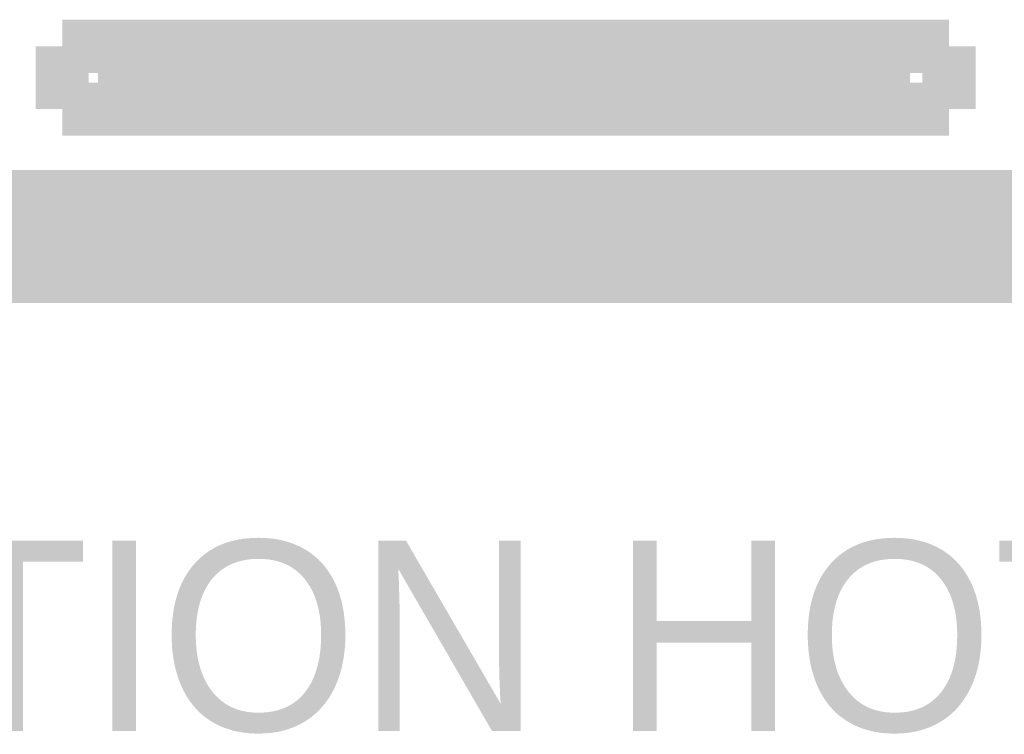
# Model space of a CAD drawing. Header units: inches. Extents: x 0 to 17, y 0 to 11.
# Tile 28 of 39: x 5.795 to 6.013, y 8.406 to 8.565. Entities that reach past the tile are written whole.
import ezdxf

# ---------------------------------------------------------------- set-up
doc = ezdxf.new("R2010")
doc.units = ezdxf.units.IN
doc.header["$MEASUREMENT"] = 0
doc.layers.add('Sheet', color=255, linetype='Continuous')

msp = doc.modelspace()

# ---------------------------------------------------------------- linework, layer by layer
at = {"layer": 'Sheet'}
for points in [[(6.00111, 8.5587, 0.0118, 0.0118, 0), (5.80436, 8.5587, 0.0118, 0.0118, 0)], [(5.80436, 8.5587, 0.0118, 0.0118, 0), (5.80436, 8.54475, 0.0118, 0.0118, 0)], [(6.00111, 8.54475, 0.0118, 0.0118, 0), (6.00111, 8.5587, 0.0118, 0.0118, 0)], [(5.81228, 8.55191, 0.0118, 0.0118, 0), (5.99244, 8.55191, 0.0118, 0.0118, 0)], [(5.80436, 8.54475, 0.0118, 0.0118, 0), (6.00111, 8.54475, 0.0118, 0.0118, 0)], [(5.68526, 8.51648, 0.0295, 0.0295, 0), (6.11908, 8.51648, 0.0295, 0.0295, 0)]]:
    msp.add_lwpolyline(points, format="xyseb", dxfattribs=at)

# ---------------------------------------------------------------- texts
msp.add_text('CAUTION HOT SURFACE', height=0.0422149, dxfattribs=at).set_placement((5.65662, 8.4068))

doc.saveas('drawing.dxf')
